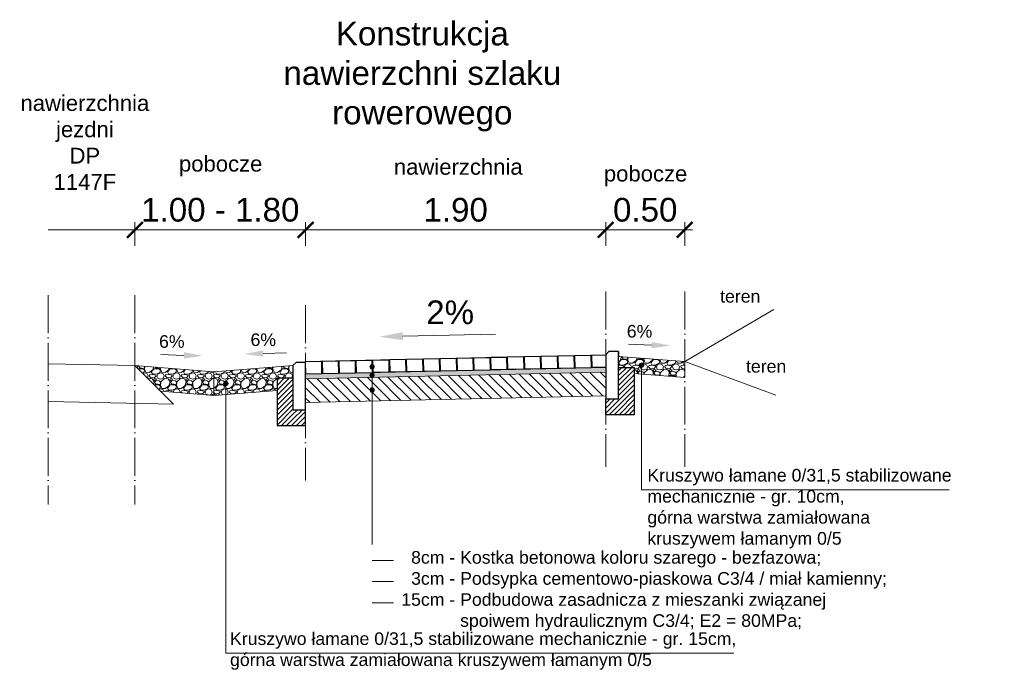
# Model space of a CAD drawing. Header units: millimetres. Extents: x -32728 to 16036, y -21222 to 1675.
# Tile 57 of 58: x 14874 to 15497, y 241 to 653. Entities that reach past the tile are written whole.
import ezdxf

# ---------------------------------------------------------------- set-up
doc = ezdxf.new("R2010")
doc.units = ezdxf.units.MM
doc.linetypes.add('ACAD_ISO04W100', pattern=[30, 24, -3, 0, -3])
for name, color, linetype, lineweight in [('7 przekroj kostka betonowa szara', 252, 'Continuous', 30), ('7 przekroj kreskowania', 250, 'Continuous', 9), ('7 przekroj lawa betonowa', 250, 'Continuous', 30), ('7 przekroj niweleta', 250, 'Continuous', 9), ('7 przekroj obrzeze', 30, 'Continuous', 30), ('7 przekroj osie', 22, 'ACAD_ISO04W100', 15), ('7 przekroj wymiary', 250, 'Continuous', 9)]:
    doc.layers.add(name, color=color, linetype=linetype, lineweight=lineweight)
doc.layers.add('pomoc', color=2, linetype='Continuous', lineweight=30, plot=False)
doc.styles.add('Arial10', font='arial.ttf', dxfattribs={"height": 10})
doc.styles.add('Arial15', font='arial.ttf', dxfattribs={"height": 15})
doc.styles.add('ARIAL2.5', font='arial.ttf', dxfattribs={"height": 2.5})
doc.dimstyles.new('normalne', dxfattribs={"dimtxt": 15, "dimasz": 10, "dimexe": 5, "dimexo": 0.0625, "dimgap": 5, "dimtad": 1, "dimlfac": 0.01, "dimzin": 0, "dimdsep": 46, "dimtxsty": 'Arial15', "dimblk": 'ARCHTICK', "dimcen": 15, "dimdle": 5, "dimadec": 0, "dimazin": 0, "dimtfac": 1, "dimtofl": 0, "dimtmove": 0, "dimatfit": 3, "dimfxl": 10, "dimfxlon": 1, "dimtolj": 1, "dimtzin": 0, "dimlwd": -1, "dimlwe": 0, "dimarcsym": 0})

# ---------------------------------------------------------------- blocks, each defined once
blk = doc.blocks.new('_ArchTick')
at = {"color": 0, "linetype": 'ByBlock', "const_width": 0.15}
blk.add_lwpolyline([(-0.5, -0.5), (0.5, 0.5)], dxfattribs=at)
blk = doc.blocks.new('*D261')
at = {"layer": '7 przekroj wymiary', "color": 0, "lineweight": 0}
for p, q in [((15055.03, 510.29), (15055.03, 525.29)), ((15245.03, 510.29), (15245.03, 525.29))]:
    blk.add_line(p, q, dxfattribs=at)
at = {"layer": '7 przekroj wymiary', "color": 0}
blk.add_line((15250.03, 520.29), (15050.03, 520.29), dxfattribs=at)
at = {"layer": 'Defpoints', "color": 0}
for p in [(15055.03, 520.29), (15055.03, 465.8), (15245.03, 450.7)]:
    blk.add_point(p, dxfattribs=at)
at = {"layer": '7 przekroj wymiary', "color": 0, "xscale": 10, "yscale": 10, "zscale": 10, "rotation": 180}
blk.add_blockref('_ArchTick', (15055.03, 520.29), dxfattribs=at)
at = {"layer": '7 przekroj wymiary', "color": 0, "xscale": 10, "yscale": 10, "zscale": 10}
blk.add_blockref('_ArchTick', (15245.03, 520.29), dxfattribs=at)
at = {"layer": '7 przekroj wymiary', "color": 0, "insert": (15150.03, 532.95), "char_height": 15, "attachment_point": 5, "style": 'Arial15'}
blk.add_mtext('\\A1;1.90', dxfattribs=at)
blk = doc.blocks.new('*D262')
at = {"layer": '7 przekroj wymiary', "color": 0, "lineweight": 0}
for p, q in [((14947.03, 510.29), (14947.03, 525.29)), ((15055.03, 510.29), (15055.03, 525.29))]:
    blk.add_line(p, q, dxfattribs=at)
at = {"layer": '7 przekroj wymiary', "color": 0}
blk.add_line((15060.03, 520.29), (14942.03, 520.29), dxfattribs=at)
at = {"layer": 'Defpoints', "color": 0}
for p in [(14947.03, 520.29), (14947.03, 457.18), (15055.03, 442.08)]:
    blk.add_point(p, dxfattribs=at)
at = {"layer": '7 przekroj wymiary', "color": 0, "xscale": 10, "yscale": 10, "zscale": 10, "rotation": 180}
blk.add_blockref('_ArchTick', (14947.03, 520.29), dxfattribs=at)
at = {"layer": '7 przekroj wymiary', "color": 0, "xscale": 10, "yscale": 10, "zscale": 10}
blk.add_blockref('_ArchTick', (15055.03, 520.29), dxfattribs=at)
at = {"layer": '7 przekroj wymiary', "color": 0, "insert": (15001.03, 532.95), "char_height": 15, "attachment_point": 5, "style": 'Arial15'}
blk.add_mtext('\\A1;1.00 - 1.80', dxfattribs=at)
blk = doc.blocks.new('*D263')
at = {"layer": '7 przekroj wymiary', "color": 0, "lineweight": 0}
for p, q in [((15245.03, 510.29), (15245.03, 525.29)), ((15295.03, 510.29), (15295.03, 525.29))]:
    blk.add_line(p, q, dxfattribs=at)
at = {"layer": '7 przekroj wymiary', "color": 0}
blk.add_line((15300.03, 520.29), (15240.03, 520.29), dxfattribs=at)
at = {"layer": 'Defpoints', "color": 0}
for p in [(15245.03, 520.29), (15295.03, 481.19), (15245.03, 465.8)]:
    blk.add_point(p, dxfattribs=at)
at = {"layer": '7 przekroj wymiary', "color": 0, "xscale": 10, "yscale": 10, "zscale": 10, "rotation": 180}
blk.add_blockref('_ArchTick', (15245.03, 520.29), dxfattribs=at)
at = {"layer": '7 przekroj wymiary', "color": 0, "xscale": 10, "yscale": 10, "zscale": 10}
blk.add_blockref('_ArchTick', (15295.03, 520.29), dxfattribs=at)
at = {"layer": '7 przekroj wymiary', "color": 0, "insert": (15270.03, 532.95), "char_height": 15, "attachment_point": 5, "style": 'Arial15'}
blk.add_mtext('\\A1;0.50', dxfattribs=at)

msp = doc.modelspace()

# ---------------------------------------------------------------- hatches: boundary and pattern name
at = {"layer": '7 przekroj kreskowania'}
h = msp.add_hatch(dxfattribs=at)
h.set_pattern_fill('AR-CONC', color=256, scale=0.01, angle=120, style=0)
h.set_pattern_definition([(110.00000005, (1961629.9499, 92729.5582), (1.0489598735, 1.4980700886), [0.1905, -2.0955]), (55.00000005, (1961629.9499, 92729.5582), (-1.8308179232, 0.6500672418), [0.1524, -1.6764058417]), (160.45144475, (1961630.0373, 92729.683), (-0.7818579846, 2.1481372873), [0.161900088, -1.780902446]), (106.18420005, (1961629.51, 92729.8122), (1.7194924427, 2.1374017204), [0.28575, -3.14325]), (156.63555766, (1961629.6532, 92729.9903), (-0.9557524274, 3.2931107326), [0.2428502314, -2.6713560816]), (51.18415122, (1961629.51, 92729.8122), (-0.9557524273, 3.2931107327), [0.2285996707, -2.5145973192]), (81.00000005, (1961629.7469, 92729.9686), (1.6437145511, 0.8016931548), [0.1905, -2.0955]), (26.00000005, (1961629.747, 92729.9686), (-1.286104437, 1.456161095), [0.1524, -1.6764]), (131.45144505, (1961629.8839, 92730.0355), (0.3576101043, 2.2578542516), [0.161900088, -1.780899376]), (97.500000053, (1961629.9499, 92729.5582), (-0.71682510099, 0.44952328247), [0, -1.65608, 0, -1.7018, 0, -1.68275]), (67.500000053, (1961629.9499, 92729.5582), (-0.53349091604, 1.07957812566), [0, -0.97028, 0, -1.61798, 0, -0.64135]), (27.500000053, (1961629.6667, 92729.06764), (0.72756535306, 1.14560528), [0, -0.635, 0, -1.9812, 0, -2.6289]), (17.50000005, (1961629.5397, 92728.8477), (0.520446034, 1.4099687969), [0, -0.8255, 0, -1.31572, 0, -1.8669])])
h.paths.add_polyline_path([(15086.507, 429.598), (15086.507, 429.6), (15096.429, 429.826), (15097.165, 429.841), (15097.165, 429.843), (15107.087, 430.069), (15107.823, 430.084), (15107.823, 430.086), (15117.745, 430.312), (15118.481, 430.327), (15118.481, 430.329), (15128.403, 430.555), (15129.139, 430.569), (15129.139, 430.571), (15139.061, 430.797), (15139.797, 430.812), (15139.797, 430.814), (15149.718, 431.04), (15150.454, 431.055), (15150.454, 431.057), (15160.377, 431.283), (15161.113, 431.298), (15161.113, 431.3), (15171.035, 431.526), (15171.771, 431.54), (15171.771, 431.542), (15181.693, 431.768), (15182.429, 431.783), (15182.429, 431.785), (15192.351, 432.011), (15193.087, 432.026), (15193.087, 432.028), (15203.009, 432.254), (15203.745, 432.269), (15203.745, 432.271), (15213.667, 432.497), (15214.403, 432.511), (15214.403, 432.513), (15224.324, 432.739), (15225.06, 432.754), (15225.06, 432.756), (15234.983, 432.982), (15235.719, 432.997), (15235.719, 432.999), (15237.508, 433.04), (15245.031, 433.04), (15245.031, 430.211), (15055.031, 425.883), (15055.031, 428.883), (15075.113, 429.341), (15075.848, 429.355), (15075.848, 429.358), (15085.771, 429.584)])
h = msp.add_hatch(dxfattribs=at)
h.set_pattern_fill('ANSI31', color=256, scale=37, angle=90, style=0)
h.set_pattern_definition([(-225, (17290.496, 3044.575), (-3.270369, -3.270369), [])])
h.paths.add_polyline_path([(15188.232, 428.917), (15055.031, 425.883), (15055.031, 421.383), (15055.031, 417.111), (15055.031, 410.883), (15188.235, 413.917), (15188.234, 420.753, -1.0021131), (15188.233, 423.553)])
h.paths.add_polyline_path([(15245.031, 430.211), (15188.232, 428.917), (15188.233, 423.553, -0.9978914), (15188.234, 420.753), (15188.235, 413.917), (15245.031, 415.211)])
h = msp.add_hatch(dxfattribs=at)
h.set_pattern_fill('ANSI31', color=256, scale=0.7, angle=360, style=0)
h.set_pattern_definition([(44.999999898, (-3568436.389, -5650641.25), (-1.5715448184, 1.571544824), [])])
h.paths.add_polyline_path([(15263.031, 423.211), (15263.071, 423.211), (15255.19, 423.211), (15255.19, 403.211), (15263.031, 403.211)])
h.paths.add_polyline_path([(15245.031, 403.211), (15245.031, 413.211), (15253.031, 413.211), (15253.031, 403.211)])
h.paths.add_polyline_path([(15262.991, 433.211), (15253.071, 433.211), (15253.071, 423.211), (15263.031, 423.211)])
h.paths.add_polyline_path([(15255.19, 423.211), (15253.071, 423.211), (15253.071, 413.211), (15253.071, 403.211), (15255.19, 403.211)])
h = msp.add_hatch(dxfattribs=at)
h.set_pattern_fill('ANSI31', color=256, scale=0.7, angle=180, style=0)
h.set_pattern_definition([(44.999999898, (-3568609.1107, -5650648.0778), (-1.5715448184, 1.571544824), [])])
h.paths.add_polyline_path([(15037.031, 416.383), (15036.991, 416.383), (15044.873, 416.383), (15044.873, 396.383), (15037.031, 396.383)])
h.paths.add_polyline_path([(15055.031, 396.383), (15055.031, 406.383), (15047.031, 406.383), (15047.031, 396.383)])
h.paths.add_polyline_path([(15037.031, 426.383), (15046.991, 426.363), (15046.991, 416.383), (15037.031, 416.383)])
h.paths.add_polyline_path([(15044.873, 416.383), (15046.991, 416.383), (15046.991, 406.383), (15046.991, 396.383), (15044.873, 396.383)])
at = {"layer": '7 przekroj wymiary'}
h = msp.add_hatch(dxfattribs=at)
h.set_pattern_fill('GRAVEL', color=256, scale=0.4, style=0)
h.set_pattern_definition([(228.0127875, (-5456655.6677, -5763822.1639), (-81.28000000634, -91.439999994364), [1.36688576, -135.321934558]), (184.969741, (-5456656.58207, -5763823.17993), (121.919999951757, 10.160000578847), [2.34561888, -232.216195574]), (132.5104471, (-5456658.91887, -5763823.38313), (101.60000004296, -111.75999996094), [1.65392608, -163.738891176]), (267.273689, (-5456662.88127, -5763825.92313), (10.160000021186, 203.199999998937), [2.13601808, -211.465749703]), (292.83365418, (-5456662.98287, -5763828.05673), (-50.80000000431, 121.9199999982), [2.0945348, -207.359230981]), (357.273689, (-5456662.17007, -5763829.98713), (-203.199999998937, 10.160000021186), [2.13601808, -211.465749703]), (37.69424047, (-5456660.03647, -5763830.08873), (-132.079999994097, -101.600000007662), [2.82477464, -279.652461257]), (72.25532837, (-5456657.80127, -5763828.36153), (71.120000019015, 223.519999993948), [2.66687808, -264.021026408]), (121.42956562, (-5456656.98847, -5763825.82153), (-81.280000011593, 132.079999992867), [2.143252, -212.182182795]), (175.2363583, (-5456658.1061, -5763823.9927), (111.7599999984, -10.16000001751), [2.44685312, -119.8957478]), (222.3974378, (-5456660.54447, -5763823.78953), (-121.919999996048, -111.760000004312), [3.16431168, -313.267090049]), (138.81407483, (-5456652.8229, -5763826.0247), (-71.11999999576, 60.96000000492), [1.08001816, -106.922263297]), (171.4692344, (-5456653.63567, -5763825.31353), (132.080000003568, -20.31999997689), [2.05472792, -203.418555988]), (225, (-5456655.668, -5763825.009), (5e-12, -10.16), [1.43683736, -12.931572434]), (203.19859051, (-5456656.3789, -5763823.7895), (50.80000000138, 20.31999999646), [0.77376528, -76.602489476]), (291.80140949, (-5456657.09, -5763824.0943), (-10.16000000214, 30.4799999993), [1.09426248, -53.61901196]), (30.96375653, (-5456656.6837, -5763825.1103), (30.48000000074, 20.3199999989), [1.77727864, -57.465192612]), (161.56505118, (-5456655.1597, -5763824.196), (20.3200000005, -10.1599999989), [1.28514856, -30.843592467]), (16.389540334, (-5456662.98287, -5763824.09433), (101.599999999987, 30.480000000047), [1.800352, -178.23530669]), (70.34617594, (-5456661.25567, -5763823.5863), (-40.640000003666, -111.7599999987), [1.51039576, -149.528862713]), (293.19859051, (-5456655.1597, -5763822.1639), (-20.31999999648, 50.80000000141), [1.5475204, -75.828734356]), (343.61045967, (-5456654.55007, -5763823.58633), (-101.600000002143, 30.479999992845), [1.800352, -178.23530669]), (339.44395478, (-5456662.9829, -5763830.3935), (-50.8, 20.31999999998), [1.7361408, -85.070937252]), (294.7751406, (-5456661.3573, -5763831.0031), (-50.80000006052, 111.759999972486), [1.45468848, -144.014373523]), (66.80140949, (-5456655.058, -5763832.3239), (20.31999999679, 50.80000000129), [1.5475204, -75.828734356]), (17.35402464, (-5456654.44847, -5763830.90153), (-132.079999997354, -40.64000000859), [1.70313096, -168.609503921]), (69.44395478, (-5456660.0365, -5763832.3239), (-20.32000000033, -50.79999999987), [0.8680704, -85.939007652]), (101.309932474, (-5456655.6677, -5763832.324), (-10.16, 40.64), [0.5180584, -51.287979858]), (165.963756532, (-5456655.7693, -5763831.816), (30.48, -10.16), [2.0945348, -39.796218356]), (186.00900596, (-5456657.80127, -5763831.30793), (101.599999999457, 10.160000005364), [1.941068, -192.165459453]), (303.69006753, (-5456656.6837, -5763826.0247), (-10.1600000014, 20.3199999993), [1.46529552, -35.167105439]), (353.15722659, (-5456655.87087, -5763827.24393), (172.720000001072, -20.31999999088), [2.55822704, -253.26403626]), (60.9453959, (-5456653.3309, -5763827.5487), (-40.64000000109, -71.11999999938), [1.04603296, -103.557569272]), (90, (-5456652.823, -5763826.634), (-10.16, 10.16), [0.6096, -9.5504]), (120.25643716, (-5456658.0045, -5763831.0031), (40.63999999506, -71.12000000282), [1.41146784, -139.735763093]), (48.0127875, (-5456658.7157, -5763829.7839), (81.28000000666, 91.43999999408), [2.73377152, -133.955048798]), (3e-11, (-5456656.887, -5763827.752), (10.16, 10.16), [2.6416, -7.5184]), (325.3048465, (-5456654.24527, -5763827.75193), (101.60000003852, -71.11999994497), [1.60643824, -159.037266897]), (254.0546041, (-5456652.9245, -5763828.6663), (-10.15999999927, -40.64000000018), [1.47931632, -72.486600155]), (207.64597536, (-5456653.33087, -5763830.08873), (-193.040000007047, -101.59999998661), [2.4085804, -238.449857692]), (175.42607874, (-5456655.46447, -5763831.20633), (-132.08, 10.159999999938), [2.54811784, -252.263385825])])
h.paths.add_polyline_path([(15263.003, 429.413), (15262.991, 433.211), (15253.031, 433.211), (15253.031, 440.211), (15295.031, 436.851), (15295.031, 426.851)])
h = msp.add_hatch(dxfattribs=at)
h.set_pattern_fill('GRAVEL', color=256, scale=0.4, style=0)
h.set_pattern_definition([(-131.9872125, (-5456961.6677, -5763827.9917), (-81.28000000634, -91.439999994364), [1.36688576, -135.321934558]), (-175.030259, (-5456962.58212, -5763829.0077), (121.919999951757, 10.160000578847), [2.34561888, -232.216195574]), (-227.4895529, (-5456964.9189, -5763829.2109), (101.60000004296, -111.75999996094), [1.65392608, -163.738891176]), (-92.726311, (-5456968.8813, -5763831.7509), (10.160000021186, 203.199999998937), [2.13601808, -211.465749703]), (-67.16634582, (-5456968.9829, -5763833.8845), (-50.80000000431, 121.9199999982), [2.0945348, -207.359230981]), (-2.726311, (-5456968.1701, -5763835.8149), (-203.199999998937, 10.160000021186), [2.13601808, -211.465749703]), (-322.30575953, (-5456966.03652, -5763835.91652), (-132.079999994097, -101.600000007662), [2.82477464, -279.652461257]), (-287.74467163, (-5456963.80132, -5763834.18932), (71.120000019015, 223.519999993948), [2.66687808, -264.021026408]), (-238.57043438, (-5456962.9885, -5763831.6493), (-81.280000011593, 132.079999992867), [2.143252, -212.182182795]), (-184.7636417, (-5456964.1061, -5763829.8205), (111.7599999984, -10.16000001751), [2.44685312, -119.8957478]), (-137.6025622, (-5456966.54452, -5763829.61732), (-121.919999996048, -111.760000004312), [3.16431168, -313.267090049]), (-221.18592517, (-5456958.8229, -5763831.8525), (-71.11999999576, 60.96000000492), [1.08001816, -106.922263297]), (-188.5307656, (-5456959.6357, -5763831.1413), (132.080000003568, -20.31999997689), [2.05472792, -203.418555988]), (-135, (-5456961.668, -5763830.8365), (5e-12, -10.16), [1.43683736, -12.931572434]), (-156.80140949, (-5456962.3789, -5763829.6173), (50.80000000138, 20.31999999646), [0.77376528, -76.602489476]), (-68.19859051, (-5456963.0901, -5763829.9221), (-10.16000000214, 30.4799999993), [1.09426248, -53.61901196]), (-329.03624347, (-5456962.6837, -5763830.9381), (30.48000000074, 20.3199999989), [1.77727864, -57.465192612]), (-198.43494882, (-5456961.1597, -5763830.0237), (20.3200000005, -10.1599999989), [1.28514856, -30.843592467]), (-343.610459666, (-5456968.9829, -5763829.9221), (101.599999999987, 30.480000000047), [1.800352, -178.23530669]), (-289.65382406, (-5456967.2557, -5763829.4141), (-40.640000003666, -111.7599999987), [1.51039576, -149.528862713]), (-66.80140949, (-5456961.1597, -5763827.9917), (-20.31999999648, 50.80000000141), [1.5475204, -75.828734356]), (-16.38954033, (-5456960.5501, -5763829.4141), (-101.600000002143, 30.479999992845), [1.800352, -178.23530669]), (-20.55604522, (-5456968.9829, -5763836.2213), (-50.8, 20.31999999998), [1.7361408, -85.070937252]), (-65.2248594, (-5456967.3573, -5763836.8309), (-50.80000006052, 111.759999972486), [1.45468848, -144.014373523]), (-293.19859051, (-5456961.0581, -5763838.1517), (20.31999999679, 50.80000000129), [1.5475204, -75.828734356]), (-342.64597536, (-5456960.4485, -5763836.7293), (-132.079999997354, -40.64000000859), [1.70313096, -168.609503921]), (-290.55604522, (-5456966.0365, -5763838.1517), (-20.32000000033, -50.79999999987), [0.8680704, -85.939007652]), (-258.690067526, (-5456961.6677, -5763838.1517), (-10.16, 40.64), [0.5180584, -51.287979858]), (-194.036243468, (-5456961.7693, -5763837.6437), (30.48, -10.16), [2.0945348, -39.796218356]), (-173.99099404, (-5456963.8013, -5763837.1357), (101.599999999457, 10.160000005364), [1.941068, -192.165459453]), (-56.30993247, (-5456962.6837, -5763831.8525), (-10.1600000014, 20.3199999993), [1.46529552, -35.167105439]), (-6.84277341, (-5456961.87092, -5763833.07172), (172.720000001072, -20.31999999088), [2.55822704, -253.26403626]), (-299.0546041, (-5456959.3309, -5763833.3765), (-40.64000000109, -71.11999999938), [1.04603296, -103.557569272]), (-270, (-5456958.823, -5763832.462), (-10.16, 10.16), [0.6096, -9.5504]), (-239.74356284, (-5456964.0045, -5763836.8309), (40.63999999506, -71.12000000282), [1.41146784, -139.735763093]), (-311.9872125, (-5456964.7157, -5763835.6117), (81.28000000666, 91.43999999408), [2.73377152, -133.955048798]), (-360, (-5456962.887, -5763833.58), (10.16, 10.16), [2.6416, -7.5184]), (-34.6951535, (-5456960.2453, -5763833.5797), (101.60000003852, -71.11999994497), [1.60643824, -159.037266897]), (-105.9453959, (-5456958.9245, -5763834.4941), (-10.15999999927, -40.64000000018), [1.47931632, -72.486600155]), (-152.35402464, (-5456959.33092, -5763835.9165), (-193.040000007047, -101.59999998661), [2.4085804, -238.449857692]), (-184.57392126, (-5456961.46452, -5763837.03412), (-132.08, 10.159999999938), [2.54811784, -252.263385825])])
h.paths.add_polyline_path([(14947.031, 434.383), (14963.335, 418.079), (14997.031, 415.383), (14997.031, 430.383)])
h.paths.add_polyline_path([(14997.031, 430.383), (15047.031, 434.383), (15047.031, 426.383), (15037.031, 426.383), (15037.031, 418.583), (14997.031, 415.383)])
for points in [[(15098.539, 433.606, 1), (15095.739, 433.606, 1)], [(15098.539, 433.606, 1), (15095.739, 433.606, 1)], [(15269.103, 434.606, 1), (15266.303, 434.606, 1)], [(15269.103, 434.606, 1), (15266.303, 434.606, 1)], [(15005.92, 423, 1), (15003.12, 423, 1)], [(15005.92, 423, 1), (15003.12, 423, 1)], [(15098.539, 428.189, 1), (15095.739, 428.189, 1)], [(15098.539, 428.189, 1), (15095.739, 428.189, 1)], [(15098.539, 418.902, 1), (15095.739, 418.902, 1)], [(15098.539, 418.902, 1), (15095.739, 418.902, 1)]]:
    msp.add_hatch(color=256, dxfattribs=at).paths.add_polyline_path(points)

# ---------------------------------------------------------------- linework, layer by layer
at = {"layer": '7 przekroj kostka betonowa szara'}
for points in [[(15055.033, 436.883), (15065.031, 437.083), (15065.191, 429.085), (15055.193, 428.885)], [(15065.69, 437.154), (15075.688, 437.354), (15075.848, 429.355), (15065.85, 429.156)], [(15076.349, 437.397), (15086.347, 437.597), (15086.507, 429.598), (15076.509, 429.398)], [(15087.007, 437.639), (15097.005, 437.839), (15097.165, 429.841), (15087.167, 429.641)], [(15097.665, 437.882), (15107.663, 438.082), (15107.823, 430.084), (15097.825, 429.884)], [(15108.323, 438.125), (15118.321, 438.325), (15118.481, 430.327), (15108.483, 430.127)], [(15118.981, 438.368), (15128.979, 438.568), (15129.139, 430.569), (15119.141, 430.369)], [(15129.639, 438.611), (15139.637, 438.81), (15139.797, 430.812), (15129.799, 430.612)], [(15140.296, 438.853), (15150.294, 439.053), (15150.454, 431.055), (15140.456, 430.855)], [(15150.955, 439.096), (15160.953, 439.296), (15161.113, 431.298), (15151.115, 431.098)], [(15161.613, 439.339), (15171.611, 439.539), (15171.771, 431.54), (15161.773, 431.34)], [(15172.271, 439.582), (15182.269, 439.782), (15182.429, 431.783), (15172.431, 431.583)], [(15182.929, 439.824), (15192.927, 440.024), (15193.087, 432.026), (15183.089, 431.826)], [(15193.587, 440.067), (15203.585, 440.267), (15203.745, 432.269), (15193.747, 432.069)], [(15204.245, 440.31), (15214.243, 440.51), (15214.403, 432.511), (15204.405, 432.311)], [(15214.902, 440.553), (15224.9, 440.753), (15225.06, 432.754), (15215.062, 432.554)], [(15225.561, 440.795), (15235.559, 440.995), (15235.719, 432.997), (15225.721, 432.797)], [(15236.219, 441.038), (15245.031, 441.211), (15245.031, 433.04), (15236.379, 433.04)]]:
    msp.add_lwpolyline(points, close=True, dxfattribs=at)
at = {"layer": '7 przekroj lawa betonowa'}
for points in [[(15252.675, 433.211), (15262.991, 433.211), (15263.031, 403.211), (15245.031, 403.211), (15245.031, 413.211)], [(15046.991, 426.363), (15037.031, 426.383), (15037.031, 396.383), (15055.031, 396.383), (15055.031, 406.383)]]:
    msp.add_lwpolyline(points, dxfattribs=at)
at = {"layer": '7 przekroj niweleta'}
for q in [(15351.433, 469.789), (15352.738, 415.528)]:
    msp.add_line((15295.031, 436.851), q, dxfattribs=at)
at = {"layer": '7 przekroj niweleta', "linetype": 'ByBlock'}
for p, q in [((15245.031, 441.211), (15055.031, 436.883)), ((15245.031, 433.211), (15055.031, 428.883)), ((15245.031, 430.211), (15055.031, 425.883)), ((15252.991, 433.211), (15262.991, 433.211)), ((15047.031, 426.383), (15037.031, 426.383)), ((15245.031, 415.211), (15055.031, 410.883)), ((15245.031, 413.211), (15245.031, 403.211)), ((15055.031, 406.383), (15055.031, 396.383)), ((15245.031, 403.211), (15245.031, 400.711))]:
    msp.add_line(p, q, dxfattribs=at)
at = {"layer": '7 przekroj obrzeze'}
for points in [[(15245.031, 441.211), (15245.031, 413.211), (15253.031, 413.211), (15253.031, 443.211), (15247.031, 443.211)], [(15047.031, 434.383), (15047.031, 406.383), (15055.031, 406.383), (15055.031, 436.383), (15049.031, 436.383)]]:
    msp.add_lwpolyline(points, close=True, dxfattribs=at)
at = {"layer": '7 przekroj osie'}
for p, q in [((15245.031, 481.19), (15245.031, 370.265)), ((15295.031, 481.19), (15295.031, 370.265)), ((14892.031, 478.871), (14892.031, 346.45)), ((14947.031, 478.871), (14947.031, 346.45)), ((15055.031, 472.574), (15055.031, 361.649))]:
    msp.add_line(p, q, dxfattribs=at)
at = {"layer": '7 przekroj wymiary', "lineweight": 0}
msp.add_line((14947.032, 510.293), (14947.032, 525.293), dxfattribs=at)
at = {"layer": '7 przekroj wymiary'}
for p, q in [((14952.032, 520.293), (14892.031, 520.293)), ((15295.031, 436.851), (15253.031, 440.211)), ((14947.031, 434.383), (14892.031, 435.483)), ((14947.031, 434.383), (14971.401, 410.014)), ((14997.031, 430.383), (14947.031, 434.383)), ((14997.031, 430.383), (15047.031, 434.383)), ((14997.031, 430.383), (14997.031, 415.383)), ((15097.085, 433.84), (15097.139, 284.086)), ((15267.703, 434.606), (15267.703, 355.732)), ((15295.031, 426.851), (15263.003, 429.413)), ((14997.031, 415.383), (14963.335, 418.079)), ((14997.031, 415.383), (15037.031, 418.583)), ((15004.52, 423), (15004.52, 252.21)), ((14971.401, 410.014), (14892.031, 411.601)), ((15267.703, 355.732), (15462.498, 355.732)), ((15004.52, 252.21), (15326.168, 252.21))]:
    msp.add_line(p, q, dxfattribs=at)
for points in [[(15116.581, 452.942), (15175.252, 454.245)], [(15274.09, 447.292), (15259.433, 447.813)], [(14978.003, 440.812), (14963.346, 441.333)], [(15028.313, 441.947), (15042.97, 442.468)]]:
    msp.add_lwpolyline(points, dxfattribs=at)
for centre in [(15097.139, 433.606), (15097.139, 433.606), (15267.703, 434.606), (15267.703, 434.606), (15004.52, 423), (15004.52, 423), (15097.139, 428.189), (15097.139, 428.189), (15097.139, 418.902), (15097.139, 418.902)]:
    msp.add_circle(centre, 1.4, dxfattribs=at)
for points in [[(15116.525, 455.442), (15101.585, 452.609), (15116.636, 450.443)], [(15274.135, 449.291), (15286.087, 447.025), (15274.046, 445.292)], [(14978.048, 442.811), (14990.001, 440.545), (14977.959, 438.812)], [(15028.268, 443.947), (15016.316, 441.681), (15028.357, 439.948)]]:
    msp.add_solid(points, dxfattribs=at)
at = {"layer": 'pomoc'}
msp.add_line((15253.031, 443.211), (15253.031, 440.211), dxfattribs=at)

# ---------------------------------------------------------------- block references
at = {"layer": '7 przekroj wymiary', "xscale": 10, "yscale": 10, "zscale": 10}
msp.add_blockref('_ArchTick', (14947.032, 520.293), dxfattribs=at)

# ---------------------------------------------------------------- texts
at = {"layer": '7 przekroj wymiary', "style": 'Arial10'}
msp.add_text('pobocze', height=10, rotation=360, dxfattribs=at).set_placement((14974.871, 557.232))
at = {"layer": '7 przekroj wymiary'}
for s, height, style, p in [('nawierzchnia', 10, 'Arial10', (15110.913, 555.237)), ('pobocze', 10, 'Arial10', (15243.856, 550.963)), ('2%%%', 15, 'ARIAL2.5', (15131.388, 460.595)), ('6%%%', 8, 'ARIAL2.5', (15258.353, 452.084)), ('6%%%', 8, 'ARIAL2.5', (14962.266, 445.604)), ('6%%%', 8, 'ARIAL2.5', (15020.172, 446.74))]:
    msp.add_text(s, height=height, dxfattribs=dict(at, style=style)).set_placement(p)
for s, insert, char_height, width, attachment_point, style in [('\\pxqc;Konstrukcja nawierzchni szlaku rowerowego ', (15020.847, 652.161), 15, 216.1428, 1, 'Arial15'), ('\\pxqc;nawierzchnia jezdni DP 1147F ', (14894.848, 605.665), 10, 40.90451, 1, 'Arial10'), ('\\A1;teren\\P\\P\\pxsm1;\\H0.999971x;^I  \\P\\P\\P\\C0; ', (15342.91, 482.24), 8, 758.16036, 3, 'Arial10'), ('\\A1;teren\\P\\P\\pxsm1;\\H0.999971x;^I  \\P\\P\\P\\C0; ', (15359.311, 437.904), 8, 758.16036, 3, 'Arial10')]:
    msp.add_mtext(s, dxfattribs=dict(at, insert=insert, char_height=char_height, width=width, attachment_point=attachment_point, style=style))

# ---------------------------------------------------------------- dimensions: what is measured, and where the dimension line sits
dim = msp.add_linear_dim(base=(14947.031, 520.293), p1=(15055.032, 442.082), p2=(14947.031, 457.179), angle=180, text='1.00 - 1.80', dimstyle='normalne', override={"dimtxsty": 'Arial15'}, dxfattribs=at)
dim.commit()
dim.dimension.update_dxf_attribs({"geometry": '*D262', "text_midpoint": (15001.032, 532.951)})
for base, p1, p2, picture, middle in [((15055.031, 520.293), (15245.032, 450.699), (15055.031, 465.796), '*D261', (15150.032, 532.951)), ((15245.031, 520.293), (15295.031, 481.19), (15245.031, 465.796), '*D263', (15270.031, 532.951))]:
    dim = msp.add_linear_dim(base=base, p1=p1, p2=p2, angle=180, dimstyle='normalne', dxfattribs=at)
    dim.commit()
    dim.dimension.update_dxf_attribs({"geometry": picture, "text_midpoint": middle})

# ---------------------------------------------------------------- next in the draw order: texts
at = {"layer": '7 przekroj wymiary', "insert": (15100.084, 316.864), "char_height": 8, "width": 758.16036, "attachment_point": 1, "style": 'Arial10', "bg_fill": 2}
msp.add_mtext('       8cm - Kostka betonowa koloru szarego - bezfazowa;\\P       3cm - Podsypka cementowo-piaskowa C3/4 / miał kamienny;\\P\\A1;     15cm - Podbudowa zasadnicza z mieszanki związanej \\P\\pxsm1,t2.953125;                 spoiwem hydraulicznym C3/4; E2 = 80MPa;', dxfattribs=at)

# ---------------------------------------------------------------- next in the draw order: linework, layer by layer
at = {"layer": '7 przekroj wymiary'}
for p, q in [((15097.103, 310.913), (15110.602, 310.913)), ((15097.103, 297.561), (15110.602, 297.561)), ((15097.103, 297.561), (15110.602, 297.561)), ((15097.139, 284.086), (15110.602, 284.086)), ((15097.139, 284.086), (15110.602, 284.086))]:
    msp.add_line(p, q, dxfattribs=at)

# ---------------------------------------------------------------- next in the draw order: texts
at = {"layer": '7 przekroj wymiary', "char_height": 8, "width": 758.16036, "attachment_point": 1, "style": 'Arial10'}
for s, insert in [('Kruszywo łamane 0/31,5 stabilizowane \\Pmechanicznie - gr. 10cm, \\Pgórna warstwa zamiałowana \\Pkruszywem łamanym 0/5 \\P\\pxsm1;\\A1;^I  \\P\\P\\P\\C0; ', (15271.39, 368.916)), ('Kruszywo łamane 0/31,5 stabilizowane mechanicznie - gr. 15cm, \\Pgórna warstwa zamiałowana kruszywem łamanym 0/5 \\P\\pxsm1;\\A1;^I  \\P\\P\\P\\C0; ', (15007.206, 265.394))]:
    msp.add_mtext(s, dxfattribs=dict(at, insert=insert))

doc.saveas('drawing.dxf')
